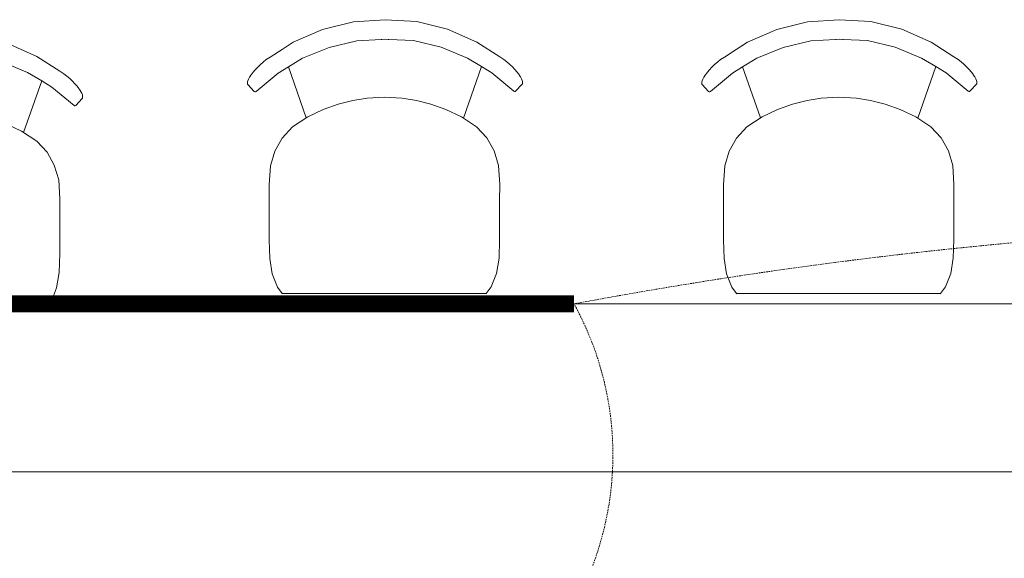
# Model space of a CAD drawing. Header units: millimetres. Extents: x -750 to 72845, y -24282 to 18874.
# Tile 77 of 154: x 56465 to 57955, y 11793 to 12608. Entities that reach past the tile are written whole.
import ezdxf

# ---------------------------------------------------------------- set-up
doc = ezdxf.new("R2010")
doc.units = ezdxf.units.MM
doc.header["$MEASUREMENT"] = 0
doc.linetypes.add('DASHED', pattern=[19.05, 12.7, -6.35])
doc.linetypes.add('HIDDENX2', pattern=[0.75, 0.5, -0.25])
doc.layers.add('E Floor Lighting', color=5, linetype='DASHED')
doc.layers.add('IRISH HOUSE_HYD AIRPORT_DRAINAGE LAYOUT 1$0$GREY SCALE', color=8, linetype='Continuous')
for name, color, linetype, lineweight in [('IRISH HOUSE_HYD AIRPORT_DRAINAGE LAYOUT 1$0$GREYSCALE', 8, 'Continuous', 0), ('M-MEP-ELLG-CABLE', 146, 'HIDDENX2', 20), ('M-MEP-ELPR-EQUIP', 6, 'Continuous', 20)]:
    doc.layers.add(name, color=color, linetype=linetype, lineweight=lineweight)

# ---------------------------------------------------------------- blocks, each defined once
blk = doc.blocks.new('IRISH HOUSE_HYD AIRPORT_DRAINAGE LAYOUT 1$0$FLOOR PLAN')
at = {"layer": 'IRISH HOUSE_HYD AIRPORT_DRAINAGE LAYOUT 1$0$GREYSCALE', "color": 8, "lineweight": 0}
for p, q in [((6923.2, 12593.3), (6969.9, 12605.1)), ((7017.9, 12608.1), (6969.9, 12605.1)), ((7017.9, 12608.1), (7065.8, 12605.3)), ((7112.5, 12593.6), (7065.8, 12605.3)), ((7610.4, 12593.3), (7657.1, 12605.1)), ((7705, 12608.1), (7657.1, 12605.1)), ((7705, 12608.1), (7752.9, 12605.3)), ((7799.6, 12593.6), (7752.9, 12605.3)), ((6878.9, 12574), (6923.2, 12593.3)), ((7156.8, 12574.3), (7112.5, 12593.6)), ((7566, 12574), (7610.4, 12593.3)), ((7843.9, 12574.3), (7799.6, 12593.6)), ((6491.4, 12552.6), (6447.2, 12571.9)), ((6862, 12563.1), (6878.9, 12574)), ((6933.1, 12566.2), (6975, 12576.3)), ((6975, 12576.3), (7012, 12578.4)), ((7012, 12578.4), (7012.9, 12578.4)), ((7012.9, 12578.4), (7017.8, 12578.7)), ((7022.8, 12578.4), (7017.8, 12578.7)), ((7023.6, 12578.4), (7022.8, 12578.4)), ((7060.7, 12576.4), (7023.6, 12578.4)), ((7102.5, 12566.5), (7060.7, 12576.4)), ((7191.3, 12552.1), (7156.8, 12574.3)), ((7549.2, 12563.1), (7566, 12574)), ((7620.3, 12566.2), (7662.1, 12576.3)), ((7662.1, 12576.3), (7699.2, 12578.4)), ((7699.2, 12578.4), (7700, 12578.4)), ((7700, 12578.4), (7705, 12578.7)), ((7710, 12578.4), (7705, 12578.7)), ((7710.8, 12578.4), (7710, 12578.4)), ((7747.8, 12576.4), (7710.8, 12578.4)), ((7789.7, 12566.5), (7747.8, 12576.4)), ((7878.4, 12552.1), (7843.9, 12574.3)), ((6844.3, 12551.6), (6862, 12563.1)), ((6893.2, 12549.8), (6933.1, 12566.2)), ((7142.4, 12550.1), (7102.5, 12566.5)), ((7531.4, 12551.6), (7549.2, 12563.1)), ((7580.3, 12549.8), (7620.3, 12566.2)), ((7829.5, 12550.1), (7789.7, 12566.5)), ((6477.1, 12528.4), (6437.2, 12544.8)), ((6525.9, 12530.4), (6491.4, 12552.6)), ((6825.2, 12536.3), (6829.3, 12540.2)), ((6829.3, 12540.2), (6833.6, 12544)), ((6838.1, 12547.7), (6833.6, 12544)), ((6838.1, 12547.7), (6844.3, 12551.6)), ((6871.6, 12536.7), (6893.2, 12549.8)), ((7164, 12537.1), (7142.4, 12550.1)), ((7197.5, 12548.1), (7191.3, 12552.1)), ((7197.5, 12548.1), (7202, 12544.5)), ((7206.3, 12540.7), (7202, 12544.5)), ((7210.4, 12536.8), (7206.3, 12540.7)), ((7512.3, 12536.3), (7516.4, 12540.2)), ((7516.4, 12540.2), (7520.7, 12544)), ((7525.3, 12547.7), (7520.7, 12544)), ((7525.3, 12547.7), (7531.4, 12551.6)), ((7558.7, 12536.7), (7580.3, 12549.8)), ((7851.1, 12537.1), (7829.5, 12550.1)), ((7884.6, 12548.1), (7878.4, 12552.1)), ((7884.6, 12548.1), (7889.1, 12544.5)), ((7893.4, 12540.7), (7889.1, 12544.5)), ((7897.5, 12536.8), (7893.4, 12540.7)), ((6498.7, 12515.4), (6477.1, 12528.4)), ((6532.2, 12526.4), (6525.9, 12530.4)), ((6532.2, 12526.4), (6536.7, 12522.8)), ((6815.5, 12524.9), (6818.2, 12528.5)), ((6818.2, 12528.5), (6821.5, 12532.3)), ((6821.5, 12532.3), (6825.2, 12536.3)), ((6822.8, 12499.3), (6856.1, 12527.3)), ((6856.1, 12527.3), (6871.6, 12536.7)), ((6898.7, 12459.4), (6871.6, 12536.7)), ((7136.4, 12459.2), (7164, 12537.1)), ((7179.4, 12527.7), (7164, 12537.1)), ((7212.7, 12499.8), (7179.4, 12527.7)), ((7214.1, 12532.8), (7210.4, 12536.8)), ((7217.3, 12529), (7214.1, 12532.8)), ((7220.1, 12525.5), (7217.3, 12529)), ((7220.5, 12524.8), (7220.1, 12525.5)), ((7502.6, 12524.9), (7505.4, 12528.5)), ((7505.4, 12528.5), (7508.6, 12532.3)), ((7508.6, 12532.3), (7512.3, 12536.3)), ((7509.9, 12499.3), (7543.3, 12527.3)), ((7543.3, 12527.3), (7558.7, 12536.7)), ((7585.9, 12459.4), (7558.7, 12536.7)), ((7823.5, 12459.2), (7851.1, 12537.1)), ((7866.6, 12527.7), (7851.1, 12537.1)), ((7899.8, 12499.8), (7866.6, 12527.7)), ((7901.2, 12532.8), (7897.5, 12536.8)), ((7904.5, 12529), (7901.2, 12532.8)), ((7907.2, 12525.5), (7904.5, 12529)), ((7907.6, 12524.8), (7907.2, 12525.5)), ((6471.1, 12437.5), (6498.7, 12515.4)), ((6514.1, 12506), (6498.7, 12515.4)), ((6541, 12519), (6536.7, 12522.8)), ((6545.1, 12515.1), (6541, 12519)), ((6548.8, 12511.1), (6545.1, 12515.1)), ((6552, 12507.3), (6548.8, 12511.1)), ((6809.8, 12514.1), (6810.2, 12515.8)), ((6809.8, 12513.1), (6809.8, 12514.1)), ((6809.8, 12510.8), (6809.8, 12513.1)), ((6810.3, 12509.9), (6809.8, 12510.8)), ((6810.2, 12515.8), (6811.2, 12518.1)), ((6811.2, 12518.1), (6812.8, 12521)), ((6813.3, 12521.7), (6812.8, 12521)), ((6813.3, 12521.7), (6815, 12524.3)), ((6815, 12524.3), (6815.5, 12524.9)), ((7215.4, 12499.9), (7225.2, 12510.4)), ((7222.3, 12522.2), (7220.5, 12524.8)), ((7222.3, 12522.2), (7222.7, 12521.5)), ((7224.3, 12518.7), (7222.7, 12521.5)), ((7225.3, 12516.3), (7224.3, 12518.7)), ((7225.2, 12510.4), (7225.7, 12511.3)), ((7225.7, 12514.6), (7225.3, 12516.3)), ((7225.7, 12513.6), (7225.7, 12514.6)), ((7225.7, 12511.3), (7225.7, 12513.6)), ((7497, 12514.1), (7497.3, 12515.8)), ((7497, 12513.1), (7497, 12514.1)), ((7497, 12510.8), (7497, 12513.1)), ((7497.4, 12509.9), (7497, 12510.8)), ((7497.3, 12515.8), (7498.3, 12518.1)), ((7498.3, 12518.1), (7500, 12521)), ((7500.4, 12521.7), (7500, 12521)), ((7500.4, 12521.7), (7502.2, 12524.3)), ((7502.2, 12524.3), (7502.6, 12524.9)), ((7902.5, 12499.9), (7912.3, 12510.4)), ((7909.4, 12522.2), (7907.6, 12524.8)), ((7909.4, 12522.2), (7909.8, 12521.5)), ((7911.5, 12518.7), (7909.8, 12521.5)), ((7912.5, 12516.3), (7911.5, 12518.7)), ((7912.3, 12510.4), (7912.8, 12511.3)), ((7912.8, 12514.6), (7912.5, 12516.3)), ((7912.8, 12513.6), (7912.8, 12514.6)), ((7912.8, 12511.3), (7912.8, 12513.6)), ((6547.4, 12478.1), (6514.1, 12506)), ((6554.8, 12503.8), (6552, 12507.3)), ((6555.2, 12503.1), (6554.8, 12503.8)), ((6557, 12500.5), (6555.2, 12503.1)), ((6557, 12500.5), (6557.4, 12499.8)), ((6559, 12497), (6557.4, 12499.8)), ((6560, 12494.6), (6559, 12497)), ((6820.1, 12499.4), (6810.3, 12509.9)), ((6820.1, 12499.4), (6820.9, 12498.9)), ((6820.9, 12498.9), (6821.9, 12498.9)), ((6821.9, 12498.9), (6822.8, 12499.3)), ((7213.6, 12499.4), (7212.7, 12499.8)), ((7214.5, 12499.4), (7213.6, 12499.4)), ((7215.4, 12499.9), (7214.5, 12499.4)), ((7507.2, 12499.4), (7497.4, 12509.9)), ((7507.2, 12499.4), (7508.1, 12498.9)), ((7508.1, 12498.9), (7509, 12498.9)), ((7509, 12498.9), (7509.9, 12499.3)), ((7900.7, 12499.4), (7899.8, 12499.8)), ((7901.7, 12499.4), (7900.7, 12499.4)), ((7902.5, 12499.9), (7901.7, 12499.4)), ((6550.1, 12478.2), (6559.9, 12488.8)), ((6559.9, 12488.8), (6560.4, 12489.6)), ((6560.4, 12492.9), (6560, 12494.6)), ((6560.4, 12491.9), (6560.4, 12492.9)), ((6560.4, 12489.6), (6560.4, 12491.9)), ((6947.1, 12480.2), (6969.2, 12486)), ((6969.2, 12486), (6990.6, 12489.4)), ((6990.6, 12489.4), (7017.2, 12490.9)), ((7017.2, 12490.9), (7043.8, 12489.5)), ((7043.8, 12489.5), (7065.2, 12486.1)), ((7065.2, 12486.1), (7087.3, 12480.4)), ((7087.3, 12480.4), (7109.9, 12472.3)), ((7634.3, 12480.2), (7656.4, 12486)), ((7656.4, 12486), (7677.7, 12489.4)), ((7677.7, 12489.4), (7704.3, 12490.9)), ((7704.3, 12490.9), (7730.9, 12489.5)), ((7730.9, 12489.5), (7752.3, 12486.1)), ((7752.3, 12486.1), (7774.4, 12480.4)), ((7774.4, 12480.4), (7797, 12472.3)), ((6548.3, 12477.7), (6547.4, 12478.1)), ((6549.2, 12477.7), (6548.3, 12477.7)), ((6550.1, 12478.2), (6549.2, 12477.7)), ((6900.9, 12460.9), (6924.5, 12472.1)), ((6924.5, 12472.1), (6947.1, 12480.2)), ((7109.9, 12472.3), (7133.4, 12461.2)), ((7588.1, 12460.9), (7611.6, 12472.1)), ((7611.6, 12472.1), (7634.3, 12480.2)), ((7797, 12472.3), (7820.5, 12461.2)), ((6444.6, 12450.6), (6468.1, 12439.5)), ((6878, 12445.9), (6900.9, 12460.9)), ((7133.4, 12461.2), (7156.3, 12446.2)), ((7565.1, 12445.9), (7588.1, 12460.9)), ((7820.5, 12461.2), (7843.4, 12446.2)), ((6468.1, 12439.5), (6491, 12424.5)), ((6862.3, 12428.8), (6878, 12445.9)), ((7172, 12429.2), (7156.3, 12446.2)), ((7549.4, 12428.8), (7565.1, 12445.9)), ((7859.1, 12429.2), (7843.4, 12446.2)), ((6506.6, 12407.5), (6491, 12424.5)), ((6851.3, 12409.3), (6862.3, 12428.8)), ((7182.9, 12409.8), (7172, 12429.2)), ((7538.4, 12409.3), (7549.4, 12428.8)), ((7870, 12409.8), (7859.1, 12429.2)), ((6517.6, 12388.1), (6506.6, 12407.5)), ((6844.6, 12387.1), (6851.3, 12409.3)), ((7189.6, 12387.5), (7182.9, 12409.8)), ((7531.7, 12387.1), (7538.4, 12409.3)), ((7876.7, 12387.5), (7870, 12409.8)), ((6524.3, 12365.8), (6517.6, 12388.1)), ((6842.8, 12358.4), (6844.6, 12387.1)), ((7191.3, 12358.9), (7189.6, 12387.5)), ((7529.9, 12358.4), (7531.7, 12387.1)), ((7878.4, 12358.9), (7876.7, 12387.5)), ((6526, 12337.2), (6524.3, 12365.8)), ((6842.8, 12358.4), (6842.7, 12306.9)), ((7191.3, 12358.9), (7191.2, 12334.1)), ((7529.9, 12358.4), (7529.9, 12306.9)), ((7878.4, 12358.9), (7878.4, 12334.1)), ((6526, 12337.2), (6525.9, 12312.4)), ((7191.2, 12333.9), (7191.2, 12334.1)), ((7191.2, 12307.4), (7191.2, 12333.9)), ((7878.3, 12307.4), (7878.4, 12333.9)), ((7878.4, 12333.9), (7878.4, 12334.1)), ((6525.9, 12312.2), (6525.9, 12312.4)), ((6525.9, 12285.7), (6525.9, 12312.2)), ((6842.7, 12306.5), (6842.7, 12306.9)), ((6842.7, 12275.2), (6842.7, 12306.5)), ((7191.2, 12307), (7191.2, 12307.4)), ((7191.2, 12275.6), (7191.2, 12307)), ((7529.8, 12275.2), (7529.9, 12306.5)), ((7529.9, 12306.5), (7529.9, 12306.9)), ((7878.3, 12307), (7878.3, 12307.4)), ((7878.3, 12275.6), (7878.3, 12307)), ((6525.9, 12285.3), (6525.9, 12285.7)), ((6525.9, 12253.9), (6525.9, 12285.3)), ((6843.5, 12246.9), (6842.7, 12275.2)), ((7190.3, 12247.3), (7191.2, 12275.6)), ((7530.7, 12246.9), (7529.8, 12275.2)), ((7877.4, 12247.3), (7878.3, 12275.6)), ((6525, 12225.6), (6525.9, 12253.9)), ((6847.3, 12223.7), (6843.5, 12246.9)), ((7186.4, 12224.1), (7190.3, 12247.3)), ((7534.5, 12223.7), (7530.7, 12246.9)), ((7873.5, 12224.1), (7877.4, 12247.3)), ((6521.1, 12202.4), (6525, 12225.6)), ((6855.1, 12203.4), (6847.3, 12223.7)), ((7178.6, 12203.8), (7186.4, 12224.1)), ((7542.2, 12203.4), (7534.5, 12223.7)), ((7865.7, 12203.8), (7873.5, 12224.1)), ((6513.3, 12182.1), (6521.1, 12202.4)), ((6862.4, 12193.9), (6855.1, 12203.4)), ((7171, 12193.9), (7178.6, 12203.8)), ((7549.5, 12193.9), (7542.2, 12203.4)), ((7858.1, 12193.9), (7865.7, 12203.8)), ((7171, 12193.9), (6862.4, 12193.9)), ((6862.8, 12193.3), (6862.6, 12193.7)), ((7170.5, 12193.3), (7170.8, 12193.7)), ((7858.1, 12193.9), (7549.5, 12193.9)), ((7550, 12193.3), (7549.7, 12193.7)), ((7857.6, 12193.3), (7857.9, 12193.7)), ((6505.7, 12172.2), (6197, 12172.2)), ((6505.2, 12171.6), (6505.5, 12172)), ((6505.7, 12172.2), (6513.3, 12182.1))]:
    blk.add_line(p, q, dxfattribs=at)
at = {"layer": 'IRISH HOUSE_HYD AIRPORT_DRAINAGE LAYOUT 1$0$GREYSCALE', "color": 8, "lineweight": 0, "ltscale": 0.25}
blk.add_line((8543.7, 12178.1), (6410.1, 12178.1), dxfattribs=at)
at = {"layer": 'IRISH HOUSE_HYD AIRPORT_DRAINAGE LAYOUT 1$0$GREYSCALE', "color": 8, "lineweight": 0, "ltscale": 0.2}
blk.add_line((6384.7, 11924.1), (8543.7, 11924.1), dxfattribs=at)
blk = doc.blocks.new('IRISH HOUSE_HYD AIRPORT_DRAINAGE LAYOUT 1')
at = {"layer": 'IRISH HOUSE_HYD AIRPORT_DRAINAGE LAYOUT 1$0$GREY SCALE'}
blk.add_blockref('IRISH HOUSE_HYD AIRPORT_DRAINAGE LAYOUT 1$0$FLOOR PLAN', (0, 0), dxfattribs=at)

msp = doc.modelspace()

# ---------------------------------------------------------------- linework, layer by layer
at = {"layer": 'E Floor Lighting', "color": 5, "linetype": 'Continuous', "const_width": 25.4}
msp.add_lwpolyline([(57303.7, 12178.1), (56389.3, 12178.1, 0.414214), (55322.5, 11111.3), (55322.5, 7312.2, 0.414214), (56389.3, 6245.4), (61766.3, 6245.4)], format="xyb", dxfattribs=at)
at = {"layer": 'M-MEP-ELLG-CABLE', "color": 1, "ltscale": 5}
for centre, radius, start, end in [((58621.5, 5151.4), 7149.2, 83.51496, 100.62183), ((56888.5, 11949.5), 474, 331.1645, 28.8355)]:
    msp.add_arc(centre, radius, start, end, dxfattribs=at)

# ---------------------------------------------------------------- block references
at = {"layer": 'M-MEP-ELPR-EQUIP'}
msp.add_blockref('IRISH HOUSE_HYD AIRPORT_DRAINAGE LAYOUT 1', (50000, 0), dxfattribs=at)

doc.saveas('drawing.dxf')
